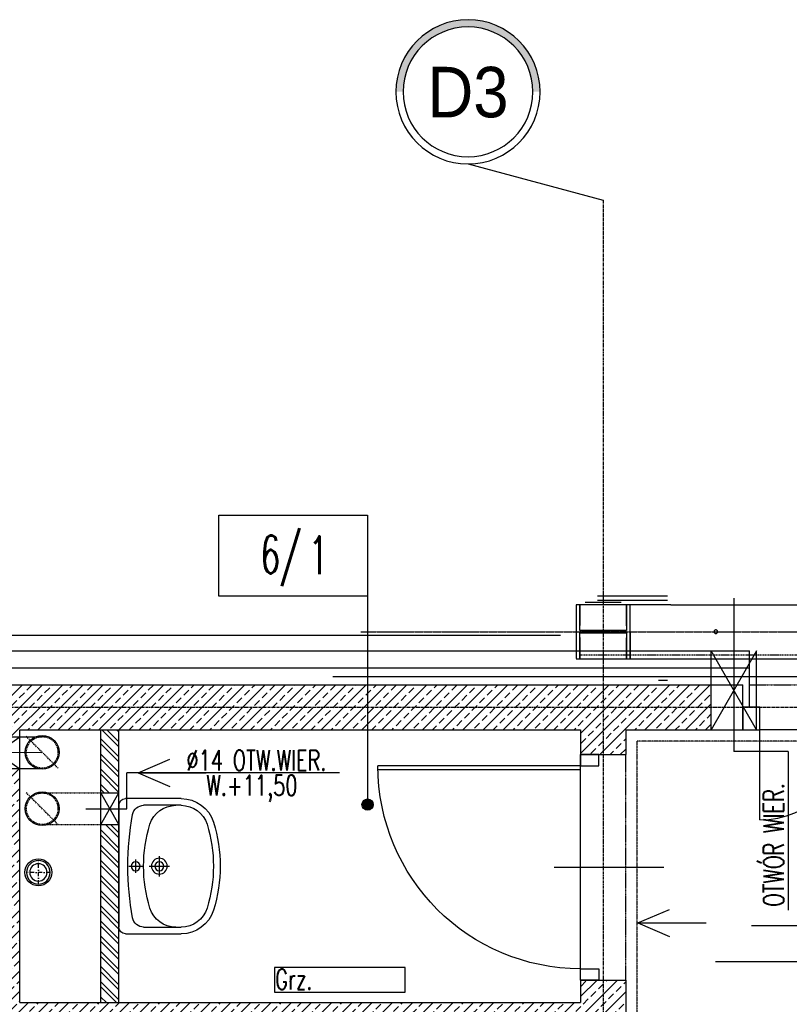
# Model space of a CAD drawing. Header units: inches. Extents: x 788 to 26783, y -4103 to 21.
# Tile 62 of 101: x 21826 to 22167, y -2463 to -2027. Entities that reach past the tile are written whole.
import ezdxf
from ezdxf.enums import TextEntityAlignment as Align

# ---------------------------------------------------------------- set-up
doc = ezdxf.new("R2010")
doc.units = ezdxf.units.IN
doc.header["$MEASUREMENT"] = 0
for name, pattern in [('00-inst$0$DASHDOT', [1, 0.5, -0.25, 0, -0.25]), ('CENTER', [2, 1.25, -0.25, 0.25, -0.25]), ('DASHDOT', [1, 0.5, -0.25, 0, -0.25]), ('DASHED', [0.75, 0.5, -0.25]), ('DASHED2', [0.375, 0.25, -0.125]), ('DIVIDE', [31.75, 12.7, -6.35, 0, -6.35, 0, -6.35])]:
    doc.linetypes.add(name, pattern=pattern)
for name, color, linetype in [('Det-metal', 141, 'Continuous'), ('Drz---drzwi', 5, 'Continuous'), ('Fas-balustrada-widok', 114, 'Continuous'), ('Ins-co', 2, 'Continuous'), ('Ins-went', 141, 'Continuous'), ('Ins-wod', 4, 'Continuous'), ('Mks-piony', 86, 'Continuous'), ('Opis-pom', 6, 'Continuous'), ('Opis_pom_ramka', 6, 'Continuous'), ('Os-osie', 1, 'CENTER'), ('Os-osie glowne', 1, 'CENTER'), ('Os-osie-opis', 2, 'Continuous'), ('Sc-beton', 7, 'Continuous'), ('Sc-beton-hatch', 86, 'Continuous'), ('Sc-cegla pustak-hatch', 8, 'Continuous'), ('Sc-izolacja term-styropian', 151, 'STYROPIAN-KA'), ('Sc-kamien', 31, 'Continuous'), ('Sc-nadproza kon', 5, 'DASHED2'), ('Sc-silikat', 61, 'Continuous'), ('Suf-widok', 8, 'Continuous'), ('W-idok', 8, 'Continuous'), ('W-otwor-strop-nad', 126, 'DASHED2'), ('W-przebicia-ściany', 223, 'Continuous'), ('Wyp-sanitar', 131, 'Continuous')]:
    doc.layers.add(name, color=color, linetype=linetype)
doc.styles.add('dwg_opis duży', font='ARIAL.TTF', dxfattribs={"width": 0.9})
doc.styles.add('KA wymiar', font='romans.shx', dxfattribs={"width": 0.6})
doc.styles.add('ROMANS', font='romans', dxfattribs={"width": 0.85})
doc.linetypes.add('BATTING', pattern='A,0.0001,-0.1,[134,ltypeshp.shx,S=0.1,R=0,X=-0.1,Y=0],-0.2,[134,ltypeshp.shx,S=0.1,R=180,X=0.1,Y=0],-0.1', length=0.4001)
doc.linetypes.add('STYROPIAN-KA', pattern='A,0.0001,-0.1,[135,ltypeshp.shx,S=0.1,R=0,X=-0.1,Y=0],0,[135,ltypeshp.shx,S=0.1,R=180,X=0.1,Y=0],-0.1', length=0.2001)
pattern_1 = [(45, (-29453.0206, 59998.92), (-4.49012806, 4.49012806), []), (45, (-29448.5305, 59998.92), (-4.49012806, 4.49012806), [3.175, -1.5875])]

# ---------------------------------------------------------------- blocks, each defined once
blk = doc.blocks.new('umywalka_60x45')
at = {"ltscale": 25}
for p, q in [((-27, 0), (27, 0)), ((-30, -27.72), (-30, -3)), ((30, -3), (30, -27.72)), ((3, -7.5), (-3, -7.5)), ((0, -4.5), (0, -10.5)), ((-27, -27.72), (-27, -11.03)), ((27, -11.03), (27, -27.72)), ((0, -13.5), (0, -22.5)), ((4.5, -18), (-4.5, -18))]:
    blk.add_line(p, q, dxfattribs=at)
for centre, radius in [((0, -7.5), 2), ((0, -18), 3.5), ((0, -18), 2)]:
    blk.add_circle(centre, radius, dxfattribs=at)
for centre, radius, start, end in [((27, -3), 3, 0, 90), ((-27, -3), 3, 90, 180), ((0, -129.43), 125.43, 79.4737, 100.5263), ((-22, -11.03), 5, 100.5263, 180), ((22, -11.03), 5, 0, 79.4737), ((0, -73.4), 62.4, 72.6871, 107.3129), ((-15, -25.28), 12, 107.3129, 180), ((15, -25.28), 12, 0, 72.6871), ((-15, -27.72), 15, 180, 252.6871), ((-15, -27.72), 12, 180, 252.6871), ((15, -27.72), 12, 287.3129, 0), ((15, -27.72), 15, 287.3129, 0), ((0, 20.4), 62.4, 252.6871, 287.3129), ((0, 20.4), 65.4, 252.6871, 287.3129)]:
    blk.add_arc(centre, radius, start, end, dxfattribs=at)
blk = doc.blocks.new('_0630_DRZWI_90')
at = {"ltscale": 7}
for p, q in [((5, 8), (5, 98)), ((6.8, 8), (6.8, 97.98))]:
    blk.add_line(p, q, dxfattribs=at)
at = {"ltscale": 25}
for p, q in [((50, 19.7), (50, -28.9)), ((5, 8), (0, 8)), ((0, 8), (5, 8)), ((0, 0), (0, 8)), ((95, 8), (5, 8)), ((5, 8), (5, 0)), ((95, 8), (95, 0)), ((100, 8), (95, 8)), ((100, 0), (100, 8)), ((5, 0), (0, 0)), ((5, 0), (0, 0)), ((95, 0), (100, 0)), ((95, 0), (100, 0))]:
    blk.add_line(p, q, dxfattribs=at)
at = {"ltscale": 7}
blk.add_arc((5, 8), 90, 0, 90, dxfattribs=at)
blk = doc.blocks.new('_opis_osi_liczbowy')
blk.add_hatch(color=256).paths.add_polyline_path([(32, 32), (32, 28.8, -1), (32, -28.8), (32, -32, 1)])
for radius in [32, 28.8]:
    blk.add_circle((32, 0), radius)
at = {"style": 'dwg_opis duży', "width": 0.9}
blk.add_attdef('AXNAMEH', text='', height=22.4, rotation=90, dxfattribs=at).set_placement((32, 0), align=Align.MIDDLE_CENTER)
blk = doc.blocks.new('_DKGJHF')
at = {"ltscale": 7}
for p, q in [((-21.08, -77), (35.92, -77)), ((-5, -147.5), (-105, -147.5)), ((-5, -145.5), (-104.98, -145.5))]:
    blk.add_line(p, q, dxfattribs=at)
for points in [[(5, -7.5), (5, 0), (-5, 0), (-5, -7.5)], [(5, -155), (5, -147.5), (-5, -147.5), (-5, -155)]]:
    blk.add_lwpolyline(points, close=True, dxfattribs=at)
for points in [[(-45, -7.5), (-5, -7.5)], [(-5, -147.5), (-5, -7.5)]]:
    blk.add_lwpolyline(points, dxfattribs=at)
for centre, radius, start, end in [((-5, -7.5), 40, 180, 270), ((-5, -147.5), 100, 90, 180)]:
    blk.add_arc(centre, radius, start, end)
blk = doc.blocks.new('_STRZAŁKA_WENT')
for q in [(-6.02, -14.01), (0, -30.24), (6.02, -14.01)]:
    blk.add_line((0, 0), q)
blk = doc.blocks.new('_opis_pom_metka')
at = {"layer": 'Opis_pom_ramka'}
blk.add_lwpolyline([(-33.13, 0), (32.87, 0), (32.87, -36), (-33.13, -36)], close=True, dxfattribs=at)
at = {"style": 'KA wymiar', "width": 0.6}
blk.add_attdef('KO/', text='', height=16.8, dxfattribs=at).set_placement((3.45, -25.87), align=Align.RIGHT)
blk.add_attdef('NR', (3.8, -26.16), '', height=16.8, dxfattribs=at)
blk = doc.blocks.new('ks110')
at = {"layer": 'Mks-piony', "color": 8, "linetype": '00-inst$0$DASHDOT', "ltscale": 5}
for p, q in [((661.74, 3062.23), (661.74, 3077.23)), ((654.24, 3069.73), (669.24, 3069.73))]:
    blk.add_line(p, q, dxfattribs=at)
at = {"layer": 'Mks-piony', "color": 8}
blk.add_circle((661.74, 3069.73), 7.5, dxfattribs=at)
at = {"layer": 'Mks-piony'}
blk.add_circle((661.74, 3069.73), 5.5, dxfattribs=at)

msp = doc.modelspace()

# ---------------------------------------------------------------- hatches: boundary and pattern name
at = {"layer": 'Opis-pom'}
h = msp.add_hatch(color=256, dxfattribs=at)
edge = h.paths.add_edge_path()
edge.add_arc((21979.93, -2374.74), 2.5, 0, 360)
at = {"layer": 'Sc-beton-hatch'}
h = msp.add_hatch(dxfattribs=at)
h.set_pattern_fill('ANSI33', color=256, style=0)
h.set_pattern_definition(pattern_1)
h.paths.add_polyline_path([(21815.53, -2331.59), (21542.53, -2331.59), (21542.53, -2341.59), (21805.53, -2341.59), (21805.53, -2344.9), (21815.53, -2344.9)])
h.paths.add_polyline_path([(21815.53, -2321.59), (21542.53, -2321.59), (21542.53, -2331.59), (21815.53, -2331.59)])
h.paths.add_polyline_path([(21837.63, -2331.59), (21815.53, -2331.59), (21815.53, -2344.9), (21825.53, -2344.9), (21825.53, -2341.59), (21836.58, -2341.59)])
h.paths.add_polyline_path([(21838.68, -2321.59), (21815.53, -2321.59), (21815.53, -2331.59), (21837.63, -2331.59)])
h.paths.add_polyline_path([(21838.95, -2331.59), (21837.63, -2331.59), (21836.58, -2341.59), (21838.19, -2341.59)])
h.paths.add_polyline_path([(21839.71, -2321.59), (21838.68, -2321.59), (21837.63, -2331.59), (21838.95, -2331.59)])
h = msp.add_hatch(dxfattribs=at)
h.set_pattern_fill('ANSI33', color=256, style=0)
h.set_pattern_definition(pattern_1)
h.paths.add_polyline_path([(21838.95, -2331.59), (21838.19, -2341.59), (21979.93, -2341.59), (21979.93, -2331.59)])
h.paths.add_polyline_path([(21839.71, -2321.59), (21838.95, -2331.59), (21979.93, -2331.59), (21979.93, -2321.59)])
h.paths.add_polyline_path([(21979.93, -2321.59), (21979.93, -2331.59), (22084.53, -2331.59), (22084.53, -2321.59)])
h.paths.add_polyline_path([(21979.93, -2331.59), (21979.93, -2341.59), (22074.53, -2341.59), (22074.53, -2352.59), (22082.53, -2352.59), (22084.53, -2352.59), (22084.53, -2331.59)])
h.paths.add_polyline_path([(22094.53, -2341.59), (22132.53, -2341.59), (22132.53, -2331.59), (22084.53, -2331.59), (22084.53, -2352.59), (22094.53, -2352.59)])
h.paths.add_polyline_path([(22132.53, -2331.59), (22132.53, -2321.59), (22084.53, -2321.59), (22084.53, -2331.59)])
h = msp.add_hatch(dxfattribs=at)
h.set_pattern_fill('ANSI33', color=256, style=0)
h.set_pattern_definition(pattern_1)
h.paths.add_polyline_path([(21815.53, -2397.51), (21825.53, -2401.51), (21825.53, -2358.9), (21815.53, -2358.9)])
h.paths.add_polyline_path([(21815.53, -2358.9), (21805.53, -2358.9), (21805.53, -2393.51), (21815.53, -2397.51)])
h.paths.add_polyline_path([(21815.53, -2397.51), (21805.53, -2393.51), (21805.53, -2472.59), (21815.53, -2472.59)])
h.paths.add_polyline_path([(21815.53, -2472.59), (22084.53, -2472.59), (22084.53, -2452.59), (22074.53, -2452.59), (22074.53, -2462.59), (21825.53, -2462.59), (21825.53, -2401.51), (21815.53, -2397.51)])
h.paths.add_polyline_path([(22094.53, -2452.59), (22084.53, -2452.59), (22084.53, -2472.59), (22094.53, -2472.59)])
h.paths.add_polyline_path([(21995.24, -2481.05), (21995.24, -2464.13), (22012.49, -2464.13), (22012.49, -2481.05)], flags=9)
at = {"layer": 'Sc-cegla pustak-hatch'}
h = msp.add_hatch(dxfattribs=at)
h.set_pattern_fill('ANSI32', color=256, scale=0.5, angle=90, style=0)
h.set_pattern_definition([(135, (-29453.0206, 59998.92), (-3.36759605, -3.36759605), []), (135, (-29453.0206, 60001.165), (-3.36759605, -3.36759605), [])])
h.paths.add_polyline_path([(21861.53, -2369.59), (21869.53, -2369.59), (21869.53, -2341.59), (21861.53, -2341.59)])
h.paths.add_polyline_path([(21861.53, -2462.59), (21869.53, -2462.59), (21869.53, -2383.59), (21861.53, -2383.59)])
h.paths.add_polyline_path([(21860.35, -2435.64), (21870.7, -2435.64), (21870.7, -2452.89), (21860.35, -2452.89)], flags=9)

# ---------------------------------------------------------------- linework, layer by layer
at = {"layer": 'Det-metal', "linetype": 'DASHED', "ltscale": 0.5}
for p, q in [((22074.23, -2286.09), (22072.53, -2286.09)), ((22072.53, -2286.09), (22072.53, -2310.09)), ((22074.23, -2286.09), (22074.23, -2295.49)), ((22094.83, -2286.09), (22074.23, -2286.09)), ((22074.23, -2297.59), (22074.23, -2286.09)), ((22092.53, -2285.09), (22076.53, -2285.09)), ((22094.83, -2295.49), (22094.83, -2286.09)), ((22094.83, -2286.09), (22094.83, -2297.59)), ((22096.53, -2286.09), (22094.83, -2286.09)), ((22096.53, -2297.59), (22096.53, -2286.09)), ((22114.53, -2286.09), (22096.53, -2286.09)), ((22096.53, -2310.09), (22096.53, -2286.09)), ((22114.53, -2286.09), (22334.53, -2286.09)), ((22134.18, -2297.37), (22134.03, -2297.46)), ((22134.35, -2297.31), (22134.18, -2297.37)), ((22134.53, -2297.29), (22134.35, -2297.31)), ((22134.7, -2297.31), (22134.53, -2297.29)), ((22134.87, -2297.37), (22134.7, -2297.31)), ((22135.03, -2297.46), (22134.87, -2297.37)), ((22094.83, -2297.59), (22074.23, -2297.59)), ((22074.23, -2297.59), (22076.33, -2297.59)), ((22074.23, -2298.59), (22094.83, -2298.59)), ((22074.23, -2310.09), (22074.23, -2298.59)), ((22076.33, -2298.59), (22074.23, -2298.59)), ((22074.23, -2300.69), (22074.23, -2310.09)), ((22076.33, -2297.59), (22092.73, -2297.59)), ((22092.73, -2298.59), (22076.33, -2298.59)), ((22092.73, -2297.59), (22094.83, -2297.59)), ((22094.83, -2298.59), (22092.73, -2298.59)), ((22094.83, -2298.59), (22094.83, -2310.09)), ((22094.83, -2310.09), (22094.83, -2300.69)), ((22096.53, -2298.59), (22096.53, -2297.59)), ((22096.53, -2298.59), (22096.53, -2310.09)), ((22133.75, -2297.91), (22133.73, -2298.09)), ((22133.73, -2298.09), (22133.75, -2298.27)), ((22133.81, -2297.74), (22133.75, -2297.91)), ((22133.75, -2298.27), (22133.81, -2298.44)), ((22133.9, -2297.59), (22133.81, -2297.74)), ((22133.81, -2298.44), (22133.9, -2298.59)), ((22134.03, -2297.46), (22133.9, -2297.59)), ((22133.9, -2298.59), (22134.03, -2298.71)), ((22134.03, -2298.71), (22134.18, -2298.81)), ((22134.18, -2298.81), (22134.35, -2298.87)), ((22134.35, -2298.87), (22134.53, -2298.89)), ((22134.53, -2298.89), (22134.7, -2298.87)), ((22134.7, -2298.87), (22134.87, -2298.81)), ((22134.87, -2298.81), (22135.03, -2298.71)), ((22135.15, -2297.59), (22135.03, -2297.46)), ((22135.03, -2298.71), (22135.15, -2298.59)), ((22135.25, -2297.74), (22135.15, -2297.59)), ((22135.15, -2298.59), (22135.25, -2298.44)), ((22135.31, -2297.91), (22135.25, -2297.74)), ((22135.25, -2298.44), (22135.31, -2298.27)), ((22135.33, -2298.09), (22135.31, -2297.91)), ((22135.31, -2298.27), (22135.33, -2298.09)), ((22072.53, -2310.09), (22074.23, -2310.09)), ((22074.23, -2310.09), (22094.83, -2310.09)), ((22094.83, -2310.09), (22096.53, -2310.09)), ((22096.53, -2310.09), (22114.53, -2310.09)), ((22114.53, -2310.09), (22334.53, -2310.09))]:
    msp.add_line(p, q, dxfattribs=at)
msp.add_lwpolyline([(22412.53, -2318.09), (21964.53, -2318.09)], dxfattribs=at)
at = {"layer": 'Fas-balustrada-widok'}
for points in [[(22082.03, -2282.09), (22113.03, -2282.09)], [(22082.03, -2284.09), (22113.03, -2284.09)], [(22113.03, -2319.76), (22109.03, -2319.76)]]:
    msp.add_lwpolyline(points, dxfattribs=at)
at = {"layer": 'Ins-co'}
msp.add_lwpolyline([(21938.67, -2446.97), (21938.67, -2457.97), (21996.67, -2457.97), (21996.67, -2446.97)], close=True, dxfattribs=at)
at = {"layer": 'Ins-went', "linetype": 'DASHED'}
for p, q in [((21842.6, -2358.66), (21828.46, -2344.52)), ((21842.6, -2383.66), (21828.46, -2369.52))]:
    msp.add_line(p, q, dxfattribs=at)
for centre in [(21835.53, -2351.59), (21835.53, -2376.59)]:
    msp.add_circle(centre, 7, dxfattribs=at)
at = {"layer": 'Ins-wod', "linetype": 'DASHED', "ltscale": 0.5}
for p, q in [((22391.23, -2428.59), (22150.39, -2428.59)), ((22373.73, -2444.59), (22134.39, -2444.59))]:
    msp.add_line(p, q, dxfattribs=at)
at = {"layer": 'Opis-pom'}
msp.add_lwpolyline([(21979.93, -2282.33), (21979.93, -2374.74)], dxfattribs=at)
msp.add_circle((21979.93, -2374.74), 2.5, dxfattribs=at)
at = {"layer": 'Os-osie', "ltscale": 0.5}
msp.add_line((21976.96, -2298.09), (22472.09, -2298.09), dxfattribs=at)
at = {"layer": 'Os-osie glowne'}
for points in [[(22084.53, -2106.59), (22084.53, -3669.48)], [(21255.53, -2331.59), (23893.41, -2331.59)]]:
    msp.add_lwpolyline(points, dxfattribs=at)
at = {"layer": 'Os-osie-opis'}
msp.add_lwpolyline([(22024.53, -2090.59), (22084.53, -2106.59)], dxfattribs=at)
at = {"layer": 'Sc-beton'}
msp.add_line((21470.53, -2321.59), (22146.53, -2321.59), dxfattribs=at)
for points in [[(22146.53, -2341.59), (22146.53, -2321.59)], [(21825.53, -2341.59), (22074.53, -2341.59)], [(21825.53, -2462.59), (21825.53, -2341.59)], [(22074.53, -2341.59), (22074.53, -2352.59)], [(22094.53, -2341.59), (22146.53, -2341.59)], [(22094.53, -2341.59), (22094.53, -2352.59)], [(22074.53, -2352.59), (22094.53, -2352.59)], [(22074.53, -2452.59), (22074.53, -2462.59)], [(22074.53, -2452.59), (22094.53, -2452.59)], [(22094.53, -2452.59), (22094.53, -2816.59)], [(21825.53, -2462.59), (22074.53, -2462.59)]]:
    msp.add_lwpolyline(points, dxfattribs=at)
at = {"layer": 'Sc-izolacja term-styropian', "linetype": 'ByBlock'}
msp.add_line((21455.53, -2306.59), (22149.53, -2306.59), dxfattribs=at)
at = {"layer": 'Sc-izolacja term-styropian', "linetype": 'BATTING', "ltscale": 0.35}
msp.add_line((21463.03, -2314.09), (22149.53, -2314.09), dxfattribs=at)
at = {"layer": 'Sc-izolacja term-styropian', "linetype": 'ByBlock'}
msp.add_lwpolyline([(22149.53, -2331.59), (22149.53, -2306.59)], dxfattribs=at)
at = {"layer": 'Sc-kamien'}
msp.add_line((21448.53, -2299.59), (22065.53, -2299.59), dxfattribs=at)
at = {"layer": 'Sc-nadproza kon', "linetype": 'DASHDOT', "ltscale": 0.5}
for points in [[(22149.53, -2321.59), (22301.53, -2321.59)], [(22094.53, -2452.59), (22094.53, -2352.59)]]:
    msp.add_lwpolyline(points, dxfattribs=at)
at = {"layer": 'Sc-silikat'}
for points in [[(21861.53, -2462.59), (21861.53, -2341.59)], [(21869.53, -2462.59), (21869.53, -2341.59)]]:
    msp.add_lwpolyline(points, dxfattribs=at)
at = {"layer": 'Suf-widok', "linetype": 'DIVIDE', "ltscale": 0.02}
msp.add_lwpolyline([(22099.53, -2346.59), (22099.53, -2701.59), (22126.53, -2701.59), (22126.53, -2821.59), (21830.53, -2821.59), (21830.53, -3016.59), (21760.53, -3016.59), (21760.53, -3162.59), (22349.53, -3162.59), (22349.53, -2346.59)], close=True, dxfattribs=at)
at = {"layer": 'W-idok', "linetype": 'DASHED'}
msp.add_lwpolyline([(22074.53, -2308.27), (22374.53, -2308.27)], dxfattribs=at)
at = {"layer": 'W-otwor-strop-nad', "linetype": 'Continuous'}
for centre in [(21835.53, -2351.59), (21835.53, -2376.59)]:
    msp.add_circle(centre, 7.5, dxfattribs=at)
at = {"layer": 'W-otwor-strop-nad', "linetype": 'Continuous', "ltscale": 0.5}
msp.add_circle((21833.84, -2404.84), 6, dxfattribs=at)
at = {"layer": 'W-przebicia-ściany'}
for points in [[(22142.53, -2283.2), (22142.53, -2351.2)], [(22132.53, -2341.59), (22132.53, -2306.59)], [(22152.53, -2341.59), (22132.53, -2306.59)], [(22152.53, -2306.59), (22132.53, -2341.59)], [(22152.53, -2341.59), (22152.53, -2306.59)], [(21835.53, -2344.9), (21805.53, -2344.9)], [(21805.53, -2344.9), (21825.53, -2358.9)], [(21825.53, -2344.9), (21805.53, -2358.9)], [(21835.53, -2351.59), (21775.29, -2351.9), (21775.29, -2358.89)], [(22166.63, -2351.2), (22142.53, -2351.2)], [(22166.63, -2351.2), (22166.63, -2421.6)], [(21835.53, -2358.9), (21805.53, -2358.9)], [(21854.96, -2376.59), (21873.03, -2376.59), (21873.03, -2360.7)], [(21967.49, -2360.7), (21873.03, -2360.7)], [(21861.53, -2369.59), (21869.53, -2369.59)], [(21869.53, -2383.59), (21861.53, -2369.59)], [(21861.53, -2383.59), (21869.53, -2369.59)], [(21861.53, -2383.59), (21869.53, -2383.59)]]:
    msp.add_lwpolyline(points, dxfattribs=at)
at = {"layer": 'W-przebicia-ściany', "linetype": 'DASHED', "ltscale": 0.2}
for points in [[(21835.53, -2369.59), (21861.53, -2369.59)], [(21835.53, -2383.59), (21861.53, -2383.59)]]:
    msp.add_lwpolyline(points, dxfattribs=at)

# ---------------------------------------------------------------- block references
at = {"layer": 'Drz---drzwi', "rotation": 90}
msp.add_blockref('_DKGJHF', (22146.53, -2336.59), dxfattribs=at)
at = {"layer": 'Drz---drzwi', "xscale": -1, "rotation": 90}
msp.add_blockref('_0630_DRZWI_90', (22082.53, -2352.59), dxfattribs=at)
at = {"layer": 'Ins-went', "rotation": 90}
msp.add_blockref('_STRZAŁKA_WENT', (21878.13, -2360.7), dxfattribs=at)
at = {"layer": 'Ins-went', "xscale": -1, "rotation": 90}
msp.add_blockref('_STRZAŁKA_WENT', (22099.96, -2427.26), dxfattribs=at)
at = {"layer": 'Mks-piony', "xscale": -0.6999999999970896, "yscale": 0.6999999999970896, "zscale": 0.7}
msp.add_blockref('ks110', (22297.06, -4553.65), dxfattribs=at)
at = {"layer": 'Opis-pom'}
ref = msp.add_blockref('_opis_pom_metka', (21947.06, -2246.33), dxfattribs=at)
ref.add_attrib('KO/', '6/', dxfattribs={"layer": '0', "height": 16.8, "style": 'KA wymiar', "width": 0.6}).set_placement((21950.58, -2272.2), align=Align.RIGHT)
ref.add_attrib('NR', '1', (21953.81, -2272.5), dxfattribs={"layer": '0', "height": 16.8, "style": 'KA wymiar', "width": 0.6})
at = {"layer": 'Os-osie-opis'}
ref = msp.add_blockref('_opis_osi_liczbowy', (22024.53, -2090.59), dxfattribs=dict(at, xscale=-1, rotation=270))
ref.add_attrib('AXNAMEH', 'D3', dxfattribs={"layer": '0', "height": 22.4, "style": 'dwg_opis duży', "width": 0.9}).set_placement((22024.53, -2058.7), align=Align.MIDDLE_CENTER)
at = {"layer": 'Wyp-sanitar', "xscale": -1, "rotation": 90}
msp.add_blockref('umywalka_60x45', (21869.53, -2402.09), dxfattribs=at)

# ---------------------------------------------------------------- texts
at = {"layer": 'Ins-co', "style": 'ROMANS', "width": 0.7}
msp.add_text('Grz.', height=9, dxfattribs=at).set_placement((21938.96, -2456.79, 0))
at = {"layer": 'W-przebicia-ściany', "style": 'ROMANS', "width": 0.7}
for s, p in [('%%C14 OTW.WIER.', (21899.56, -2359.6, 0)), ('W.+11,50', (21908.34, -2370.77, 0))]:
    msp.add_text(s, height=9, dxfattribs=at).set_placement(p)
msp.add_text('OTWÓR WIER. ', height=9, rotation=90, dxfattribs=at).set_placement((22164.72, -2420.03, 0))

doc.saveas('drawing.dxf')
